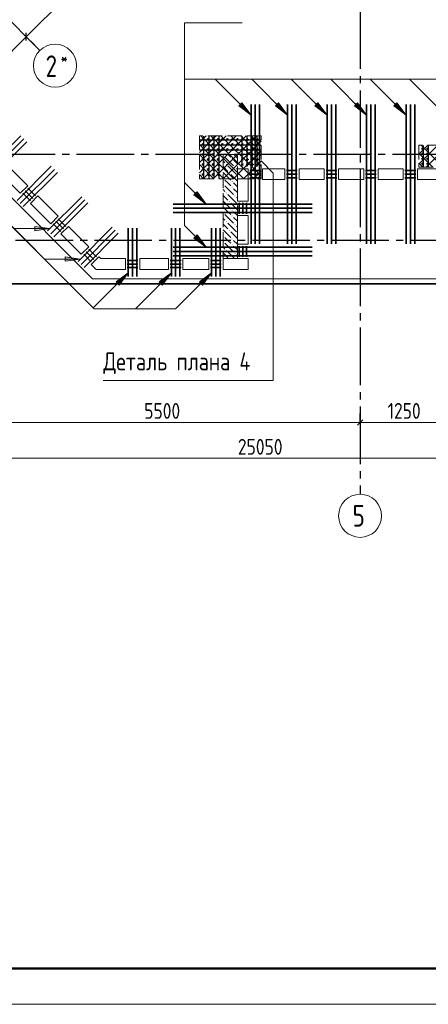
# Model space of a CAD drawing. Header units: millimetres. Extents: x 0 to 43617, y 0 to 59400.
# Tile 7 of 26: x 17081 to 22774, y 0 to 13706. Entities that reach past the tile are written whole.
import ezdxf

# ---------------------------------------------------------------- set-up
doc = ezdxf.new("R2010")
doc.units = ezdxf.units.MM
doc.linetypes.add('______2', pattern=[270, 200, -70])
doc.linetypes.add('______5', pattern=[1100, 800, -100, 100, -100])
for name, color, linetype, lineweight, true_color in [('S1 Стержни арматуры фон', 7, '______2', 13, 0xa0a0a0), ('Вспомогательная арматура', 7, 'Continuous', 18, 0x656565), ('Поперечная арматура', 7, 'Continuous', 18, 0x5a2814), ('Поперечное армирование AW фон', 7, '______2', 13, 0xa0a0a0)]:
    doc.layers.add(name, color=color, linetype=linetype, lineweight=lineweight, true_color=true_color)
for name, color, linetype, lineweight in [('Standard', 7, 'Continuous', 25), ('ЖБ Перекрытие верхний уровень', 7, 'Continuous', 35), ('ЖБ Пилон', 7, 'Continuous', 35), ('Оси', 40, '______5', 18), ('Позиционная метка номер позиции', 7, 'Continuous', 13), ('Примечания', 7, 'Continuous', 25)]:
    doc.layers.add(name, color=color, linetype=linetype, lineweight=lineweight)
doc.styles.add('GOST 2.304-81', font='txt')
doc.styles.add('ISOCPEUR', font='txt')

msp = doc.modelspace()

# ---------------------------------------------------------------- hatches: boundary and pattern name
at = {"layer": 'ЖБ Пилон', "linetype": 'Continuous', "lineweight": 18, "transparency": 33554687}
for points in [[(19914, 11813), (19921, 11820), (19927, 11813), (19921, 11807)], [(19954, 11693), (19961, 11700), (19967, 11693), (19961, 11687)], [(20034, 11773), (20041, 11780), (20047, 11773), (20041, 11767)], [(20074, 11653), (20081, 11660), (20087, 11653), (20081, 11647)], [(19994, 11573), (20001, 11580), (20007, 11573), (20001, 11567)], [(19914, 11493), (19921, 11500), (19927, 11493), (19921, 11487)], [(19914, 11413), (19921, 11420), (19927, 11413), (19921, 11407)], [(20034, 11453), (20041, 11460), (20047, 11453), (20041, 11447)], [(20034, 11373), (20041, 11380), (20047, 11373), (20041, 11367)], [(19954, 11293), (19961, 11300), (19967, 11293), (19961, 11287)], [(20074, 11253), (20081, 11260), (20087, 11253), (20081, 11247)], [(19994, 11173), (20001, 11180), (20007, 11173), (20001, 11167)], [(19914, 11093), (19921, 11100), (19927, 11093), (19921, 11087)], [(19914, 11013), (19921, 11020), (19927, 11013), (19921, 11007)], [(20034, 11053), (20041, 11060), (20047, 11053), (20041, 11047)], [(20034, 10973), (20041, 10980), (20047, 10973), (20041, 10967)], [(19954, 10893), (19961, 10900), (19967, 10893), (19961, 10887)], [(20074, 10853), (20081, 10860), (20087, 10853), (20081, 10847)], [(19914, 10693), (19921, 10700), (19927, 10693), (19921, 10687)], [(19994, 10773), (20001, 10780), (20007, 10773), (20001, 10767)], [(19914, 10613), (19921, 10620), (19927, 10613), (19921, 10607)], [(20034, 10653), (20041, 10660), (20047, 10653), (20041, 10647)], [(20034, 10573), (20041, 10580), (20047, 10573), (20041, 10567)], [(19954, 10493), (19961, 10500), (19967, 10493), (19961, 10487)], [(20074, 10453), (20081, 10460), (20087, 10453), (20081, 10447)]]:
    msp.add_hatch(color=7, dxfattribs=at).paths.add_polyline_path(points, flags=16)
at = {"layer": 'Позиционная метка номер позиции', "linetype": 'Continuous', "lineweight": 13, "transparency": 33554687}
for points in [[(20177, 12549), (20304, 12379), (20134, 12506)], [(20687, 12549), (20814, 12379), (20644, 12506)], [(21237, 12549), (21364, 12379), (21194, 12506)], [(21787, 12549), (21914, 12379), (21744, 12506)], [(22337, 12549), (22464, 12379), (22294, 12506)], [(19552, 11310), (19679, 11140), (19509, 11267)], [(17292, 10827), (17502, 10797), (17292, 10767)], [(19552, 10710), (19679, 10540), (19509, 10667)], [(19552, 10710), (19679, 10540), (19509, 10667)], [(17717, 10403), (17927, 10373), (17717, 10343)], [(18424, 10055), (18594, 10182), (18467, 10012)], [(19024, 10055), (19194, 10182), (19067, 10012)], [(19584, 10055), (19754, 10182), (19627, 10012)], [(19584, 10055), (19754, 10182), (19627, 10012)]]:
    msp.add_hatch(color=7, dxfattribs=at).paths.add_polyline_path(points, flags=16)

# ---------------------------------------------------------------- linework, layer by layer
at = {"layer": 'S1 Стержни арматуры фон', "color": 7, "linetype": 'Continuous', "lineweight": 35, "transparency": 33554687}
for p, q in [((20304, 12524), (20304, 10586)), ((20304, 12524), (20304, 10586)), ((20364, 12524), (20364, 10586)), ((20364, 12524), (20364, 10586)), ((20424, 12524), (20424, 10586)), ((20424, 12524), (20424, 10586)), ((20814, 12524), (20814, 10586)), ((20814, 12524), (20814, 10586)), ((20874, 12524), (20874, 10586)), ((20874, 12524), (20874, 10586)), ((20934, 12524), (20934, 10586)), ((20934, 12524), (20934, 10586)), ((21364, 12524), (21364, 10586)), ((21364, 12524), (21364, 10586)), ((21424, 12524), (21424, 10586)), ((21424, 12524), (21424, 10586)), ((21484, 12524), (21484, 10586)), ((21484, 12524), (21484, 10586)), ((21914, 12524), (21914, 10586)), ((21914, 12524), (21914, 10586)), ((21974, 12524), (21974, 10586)), ((21974, 12524), (21974, 10586)), ((22034, 12524), (22034, 10586)), ((22034, 12524), (22034, 10586)), ((22464, 12524), (22464, 10586)), ((22464, 12524), (22464, 10586)), ((22524, 12524), (22524, 10586)), ((22524, 12524), (22524, 10586)), ((22584, 12524), (22584, 10586)), ((22584, 12524), (22584, 10586)), ((16622, 11614), (17097, 12089)), ((16665, 11572), (17140, 12047)), ((16707, 11529), (17182, 12004)), ((17046, 11190), (17522, 11665)), ((17089, 11147), (17564, 11622)), ((17131, 11105), (17606, 11580)), ((17471, 10765), (17946, 11241)), ((17513, 10723), (17988, 11198)), ((17555, 10681), (18031, 11156)), ((19220, 11140), (21158, 11140)), ((19220, 11140), (21158, 11140)), ((19220, 11080), (21158, 11080)), ((19220, 11080), (21158, 11080)), ((19220, 11020), (21158, 11020)), ((19220, 11020), (21158, 11020)), ((17895, 10341), (18370, 10816)), ((17937, 10299), (18412, 10774)), ((17980, 10256), (18455, 10732)), ((18594, 10130), (18594, 10802)), ((18654, 10130), (18654, 10802)), ((18714, 10130), (18714, 10802)), ((19194, 10130), (19194, 10802)), ((19254, 10130), (19254, 10802)), ((19314, 10130), (19314, 10802)), ((19754, 10130), (19754, 10802)), ((19814, 10130), (19814, 10802)), ((19874, 10130), (19874, 10802)), ((19220, 10540), (21158, 10540)), ((19220, 10540), (21158, 10540)), ((19220, 10480), (21158, 10480)), ((19220, 10480), (21158, 10480)), ((19220, 10420), (21158, 10420)), ((19220, 10420), (21158, 10420))]:
    msp.add_line(p, q, dxfattribs=at)
at = {"layer": 'Standard', "color": 7, "linetype": 'Continuous', "lineweight": 13, "transparency": 33554687}
for p, q in [((17173, 13468), (21846, 18142)), ((16324, 12619), (17173, 13468)), ((16324, 8100), (21824, 8100)), ((21824, 8100), (23074, 8100)), ((32974, 7600), (7924, 7600))]:
    msp.add_line(p, q, dxfattribs=at)
at = {"layer": 'Standard', "color": 251, "linetype": 'Continuous', "lineweight": -3, "true_color": 0x656565, "transparency": 33554687}
for p, q in [((17173, 13468), (17084, 13556)), ((17173, 13468), (17261, 13379)), ((17173, 13468), (17291, 13349)), ((21824, 8100), (21824, 8225)), ((21824, 8100), (21824, 7975)), ((21824, 8100), (21824, 7648))]:
    msp.add_line(p, q, dxfattribs=at)
at = {"layer": 'Standard', "color": 7, "linetype": 'Continuous', "lineweight": 25, "transparency": 33554687}
for p, q in [((17173, 13415), (17173, 13521)), ((21786, 8063), (21861, 8138))]:
    msp.add_line(p, q, dxfattribs=at)
at = {"layer": 'Standard', "color": 7, "linetype": 'Continuous', "lineweight": 13, "transparency": 33554687}
msp.add_lwpolyline([(0, 0), (42000, 0), (42000, 59400), (0, 59400), (0, 0)], close=True, dxfattribs=at)
at = {"layer": 'Standard', "color": 7, "linetype": 'Continuous', "lineweight": 50, "transparency": 33554687}
msp.add_lwpolyline([(2000, 58900), (41500, 58900), (41500, 500), (2000, 500), (2000, 58900)], close=True, dxfattribs=at)
at = {"layer": 'Standard', "color": 254, "linetype": 'Continuous', "lineweight": 35, "true_color": 0xc4c4ff, "transparency": 33554687}
msp.add_lwpolyline([(7324, 10030), (33149, 10030), (33149, 57295), (7324, 57295), (7324, 10030)], dxfattribs=at)
at = {"layer": 'Вспомогательная арматура', "color": 7, "linetype": 'Continuous', "lineweight": 25, "transparency": 33554687}
for p, q in [((19644, 12085), (19644, 11495)), ((19714, 12085), (19714, 11495)), ((19784, 12085), (19784, 11495)), ((19854, 12085), (19854, 11495)), ((20174, 12085), (20174, 11660)), ((20244, 12085), (20244, 11660)), ((20314, 12085), (20314, 11660)), ((20384, 12085), (20384, 11660)), ((20439, 12030), (19589, 12030)), ((20439, 11960), (19589, 11960)), ((22704, 11955), (22704, 11660)), ((22774, 11955), (22774, 11660)), ((20439, 11890), (19589, 11890))]:
    msp.add_line(p, q, dxfattribs=at)
at = {"layer": 'ЖБ Перекрытие верхний уровень', "color": 7, "linetype": 'Continuous', "lineweight": 18, "transparency": 33554687}
for p, q in [((15264, 12929), (18094, 10100)), ((16912, 11678), (17195, 11395)), ((17089, 11289), (16806, 11571)), ((20114, 11630), (20264, 11630)), ((20114, 11180), (20114, 11630)), ((20264, 11630), (20264, 11180)), ((20464, 11480), (20464, 11630)), ((20464, 11630), (20774, 11630)), ((20774, 11630), (20774, 11480)), ((20974, 11630), (21324, 11630)), ((20974, 11480), (20974, 11630)), ((21324, 11630), (21324, 11480)), ((21524, 11480), (21524, 11630)), ((21524, 11630), (21874, 11630)), ((21874, 11630), (21874, 11480)), ((22074, 11630), (22424, 11630)), ((22074, 11480), (22074, 11630)), ((22424, 11630), (22424, 11480)), ((22624, 11480), (22624, 11630)), ((22624, 11630), (22974, 11630)), ((17195, 11395), (17089, 11289)), ((20774, 11480), (20464, 11480)), ((21324, 11480), (20974, 11480)), ((21874, 11480), (21524, 11480)), ((22424, 11480), (22074, 11480)), ((22974, 11480), (22624, 11480)), ((17230, 11147), (17336, 11253)), ((17336, 11253), (17619, 10970)), ((17513, 10864), (17230, 11147)), ((20264, 11180), (20114, 11180)), ((17619, 10970), (17513, 10864)), ((20114, 10580), (20114, 10980)), ((20114, 10980), (20264, 10980)), ((20264, 10980), (20264, 10580)), ((17654, 10723), (17760, 10829)), ((17760, 10829), (18043, 10546)), ((17937, 10440), (17654, 10723)), ((20264, 10580), (20114, 10580)), ((18043, 10546), (17937, 10440)), ((18079, 10299), (18185, 10405)), ((18147, 10230), (18079, 10299)), ((18185, 10405), (18210, 10380)), ((18210, 10380), (18554, 10380)), ((18554, 10380), (18554, 10230)), ((18754, 10380), (19154, 10380)), ((18754, 10230), (18754, 10380)), ((19154, 10380), (19154, 10230)), ((19354, 10230), (19354, 10380)), ((19354, 10380), (19714, 10380)), ((19714, 10380), (19714, 10230)), ((19914, 10380), (20264, 10380)), ((19914, 10230), (19914, 10380)), ((20264, 10380), (20264, 10230)), ((18554, 10230), (18147, 10230)), ((19154, 10230), (18754, 10230)), ((19714, 10230), (19354, 10230)), ((20264, 10230), (19914, 10230)), ((18094, 10100), (33074, 10100))]:
    msp.add_line(p, q, dxfattribs=at)
at = {"layer": 'ЖБ Пилон', "color": 253, "linetype": '______2', "lineweight": 13, "true_color": 0xa0a0a0, "transparency": 33554687}
for p, q in [((19914, 11830), (19914, 10380)), ((20114, 11830), (19914, 11830)), ((20114, 10380), (20114, 11830)), ((19914, 10380), (20114, 10380))]:
    msp.add_line(p, q, dxfattribs=at)
at = {"layer": 'ЖБ Пилон', "color": 9, "linetype": 'Continuous', "lineweight": 18, "true_color": 0xc7c7c7, "transparency": 33554687}
for p, q in [((19941, 11793), (20061, 11673)), ((20021, 11793), (19984, 11830)), ((20064, 11830), (20114, 11780)), ((19914, 11740), (19941, 11713)), ((19914, 11660), (19981, 11593)), ((19981, 11673), (20101, 11553)), ((20061, 11753), (20114, 11700)), ((19914, 11580), (20021, 11473)), ((20114, 11460), (20021, 11553)), ((20114, 11620), (20101, 11633)), ((19981, 11433), (19941, 11473)), ((19941, 11393), (20061, 11273)), ((20021, 11393), (19981, 11433)), ((20061, 11433), (20114, 11380)), ((19914, 11340), (19941, 11313)), ((19914, 11260), (19981, 11193)), ((19981, 11273), (20101, 11153)), ((20061, 11353), (20114, 11300)), ((19914, 11180), (20021, 11073)), ((20114, 11060), (20021, 11153)), ((20114, 11220), (20101, 11233)), ((19981, 11033), (19941, 11073)), ((19941, 10993), (20061, 10873)), ((20021, 10993), (19981, 11033)), ((20061, 11033), (20114, 10980)), ((19914, 10940), (19941, 10913)), ((19914, 10860), (19981, 10793)), ((19981, 10873), (20101, 10753)), ((20061, 10953), (20114, 10900)), ((20114, 10820), (20101, 10833)), ((19914, 10780), (20021, 10673)), ((20114, 10660), (20021, 10753)), ((19981, 10633), (19941, 10673)), ((19941, 10593), (20061, 10473)), ((20021, 10593), (19981, 10633)), ((20061, 10633), (20114, 10580)), ((19914, 10540), (19941, 10513)), ((19914, 10460), (19981, 10393)), ((19981, 10473), (20074, 10380)), ((20061, 10553), (20114, 10500)), ((20114, 10420), (20101, 10433)), ((19914, 10380), (19914, 10380))]:
    msp.add_line(p, q, dxfattribs=at)
at = {"layer": 'Оси', "color": 8, "linetype": '______5', "lineweight": -3, "transparency": 33554687}
for p, q in [((21824, 57820), (21824, 7100)), ((17362, 13278), (10923, 19717)), ((34074, 11830), (4600, 11830)), ((33224, 10630), (4600, 10630))]:
    msp.add_line(p, q, dxfattribs=at)
at = {"layer": 'Оси', "color": 7, "linetype": 'Continuous', "lineweight": 13, "transparency": 33554687}
for centre in [(17574, 13066), (21824, 6800)]:
    msp.add_circle(centre, 300, dxfattribs=at)
at = {"layer": 'Позиционная метка номер позиции', "color": 7, "linetype": 'Continuous', "lineweight": 13, "transparency": 33554687}
for p, q in [((20304, 12379), (19804, 12879)), ((20814, 12379), (20314, 12879)), ((21364, 12379), (20864, 12879)), ((21914, 12379), (21414, 12879)), ((22464, 12379), (21964, 12879)), ((23014, 12379), (22514, 12879)), ((20134, 12506), (20177, 12549)), ((20304, 12379), (20134, 12506)), ((20156, 12527), (20145, 12538)), ((20177, 12549), (20304, 12379)), ((20644, 12506), (20687, 12549)), ((20814, 12379), (20644, 12506)), ((20666, 12527), (20655, 12538)), ((20687, 12549), (20814, 12379)), ((21194, 12506), (21237, 12549)), ((21364, 12379), (21194, 12506)), ((21216, 12527), (21205, 12538)), ((21237, 12549), (21364, 12379)), ((21744, 12506), (21787, 12549)), ((21914, 12379), (21744, 12506)), ((21766, 12527), (21755, 12538)), ((21787, 12549), (21914, 12379)), ((22294, 12506), (22337, 12549)), ((22464, 12379), (22294, 12506)), ((22316, 12527), (22305, 12538)), ((22337, 12549), (22464, 12379)), ((20304, 12379), (20304, 12379)), ((20304, 12379), (20304, 12379)), ((20304, 12379), (20304, 12379)), ((20814, 12379), (20814, 12379)), ((20814, 12379), (20814, 12379)), ((20814, 12379), (20814, 12379)), ((21364, 12379), (21364, 12379)), ((21364, 12379), (21364, 12379)), ((21364, 12379), (21364, 12379)), ((21914, 12379), (21914, 12379)), ((21914, 12379), (21914, 12379)), ((21914, 12379), (21914, 12379)), ((22464, 12379), (22464, 12379)), ((22464, 12379), (22464, 12379)), ((22464, 12379), (22464, 12379)), ((19679, 11140), (19379, 11440)), ((19509, 11267), (19552, 11310)), ((19679, 11140), (19509, 11267)), ((19530, 11289), (19520, 11299)), ((19552, 11310), (19679, 11140)), ((19679, 11140), (19679, 11140)), ((19679, 11140), (19679, 11140)), ((19679, 11140), (19679, 11140)), ((19679, 10540), (19379, 10840)), ((17502, 10797), (17002, 10797)), ((17292, 10797), (17277, 10797)), ((17292, 10767), (17292, 10827)), ((17292, 10827), (17502, 10797)), ((17502, 10797), (17292, 10767)), ((17502, 10797), (17502, 10797)), ((17502, 10797), (17502, 10797)), ((17502, 10797), (17502, 10797)), ((19509, 10667), (19552, 10710)), ((19509, 10667), (19552, 10710)), ((19530, 10689), (19520, 10699)), ((19530, 10689), (19520, 10699)), ((19552, 10710), (19679, 10540)), ((19552, 10710), (19679, 10540)), ((19679, 10540), (19509, 10667)), ((19679, 10540), (19509, 10667)), ((19679, 10540), (19679, 10540)), ((19679, 10540), (19679, 10540)), ((19679, 10540), (19679, 10540)), ((19679, 10540), (19679, 10540)), ((19679, 10540), (19679, 10540)), ((19679, 10540), (19679, 10540)), ((17717, 10373), (17702, 10373)), ((17717, 10343), (17717, 10403)), ((17717, 10403), (17927, 10373)), ((17927, 10373), (17717, 10343)), ((17927, 10373), (17927, 10373)), ((17927, 10373), (17927, 10373)), ((17927, 10373), (17927, 10373)), ((18594, 10182), (18106, 9694)), ((18424, 10055), (18594, 10182)), ((18594, 10182), (18467, 10012)), ((18594, 10182), (18594, 10182)), ((18594, 10182), (18594, 10182)), ((18594, 10182), (18594, 10182)), ((19194, 10182), (18694, 9682)), ((19024, 10055), (19194, 10182)), ((19194, 10182), (19067, 10012)), ((19194, 10182), (19194, 10182)), ((19194, 10182), (19194, 10182)), ((19194, 10182), (19194, 10182)), ((19754, 10182), (19254, 9682)), ((19584, 10055), (19754, 10182)), ((19584, 10055), (19754, 10182)), ((19754, 10182), (19627, 10012)), ((19754, 10182), (19627, 10012)), ((19754, 10182), (19754, 10182)), ((19754, 10182), (19754, 10182)), ((19754, 10182), (19754, 10182)), ((19754, 10182), (19754, 10182)), ((19754, 10182), (19754, 10182)), ((19754, 10182), (19754, 10182)), ((18467, 10012), (18424, 10055)), ((18446, 10033), (18435, 10023)), ((19067, 10012), (19024, 10055)), ((19046, 10033), (19035, 10023)), ((19627, 10012), (19584, 10055)), ((19627, 10012), (19584, 10055)), ((19606, 10033), (19595, 10023)), ((19606, 10033), (19595, 10023))]:
    msp.add_line(p, q, dxfattribs=at)
for points in [[(19679, 10540), (19379, 10840), (19379, 13660), (20179, 13660)], [(25964, 12379), (25464, 12879), (19379, 12879), (19379, 13660), (20179, 13660)], [(26687, 10540), (26987, 10840), (26987, 12879), (19379, 12879), (19379, 13660), (20179, 13660)], [(17927, 10373), (17427, 10373), (14881, 12918), (14081, 12918)], [(19754, 10182), (19254, 9682), (18118, 9682), (14881, 12918), (14081, 12918)]]:
    msp.add_lwpolyline(points, dxfattribs=at)
at = {"layer": 'Поперечная арматура', "color": 7, "linetype": 'Continuous', "lineweight": 50, "transparency": 33554687}
for centre in [(19634, 12040), (19634, 11970), (19704, 12040), (19704, 11970), (19774, 12040), (19774, 11970), (19844, 12040), (19844, 11970), (19904, 12040), (19904, 11970), (19974, 12040), (19974, 11970), (20044, 12040), (20044, 11970), (20114, 12040), (20114, 11970), (20184, 12040), (20184, 11970), (20254, 12040), (20254, 11970), (20324, 12040), (20324, 11970), (20394, 12040), (20394, 11970), (19634, 11900), (19634, 11830), (19704, 11900), (19704, 11830), (19774, 11900), (19774, 11830), (19844, 11900), (19844, 11830), (19904, 11900), (19974, 11900), (20044, 11900), (20114, 11900), (20184, 11900), (20184, 11830), (20254, 11900), (20254, 11830), (20324, 11900), (20324, 11830), (20394, 11900), (20394, 11830), (22694, 11910), (22694, 11840), (22764, 11910), (22764, 11840), (19634, 11760), (19634, 11690), (19704, 11760), (19704, 11690), (19774, 11760), (19774, 11690), (19844, 11760), (19844, 11690), (20184, 11760), (20184, 11690), (20254, 11760), (20254, 11690), (20324, 11760), (20324, 11690), (20394, 11760), (20394, 11690), (22694, 11770), (22694, 11700), (22764, 11770), (22764, 11700), (19634, 11620), (19634, 11550), (19704, 11620), (19704, 11550), (19774, 11620), (19774, 11550), (19844, 11620), (19844, 11550)]:
    msp.add_circle(centre, 5, dxfattribs=at)
at = {"layer": 'Поперечное армирование AW фон', "color": 7, "linetype": 'Continuous', "lineweight": 35, "transparency": 33554687}
for p, q in [((20289, 11605), (20439, 11605)), ((20289, 11555), (20439, 11555)), ((20799, 11605), (20949, 11605)), ((20799, 11555), (20949, 11555)), ((21349, 11605), (21499, 11605)), ((21349, 11555), (21499, 11555)), ((21899, 11605), (22049, 11605)), ((21899, 11555), (22049, 11555)), ((22449, 11605), (22599, 11605)), ((22449, 11555), (22599, 11555)), ((20289, 11505), (20439, 11505)), ((20799, 11505), (20949, 11505)), ((21349, 11505), (21499, 11505)), ((21899, 11505), (22049, 11505)), ((22449, 11505), (22599, 11505)), ((17124, 11289), (17230, 11183)), ((17159, 11324), (17266, 11218)), ((17195, 11359), (17301, 11253)), ((20139, 11155), (20139, 11005)), ((20189, 11155), (20189, 11005)), ((20239, 11155), (20239, 11005)), ((17548, 10864), (17654, 10758)), ((17584, 10900), (17690, 10794)), ((17619, 10935), (17725, 10829)), ((20139, 10555), (20139, 10405)), ((20189, 10555), (20189, 10405)), ((20239, 10555), (20239, 10405)), ((17973, 10440), (18079, 10334)), ((18008, 10476), (18114, 10369)), ((18043, 10511), (18149, 10405)), ((18729, 10355), (18579, 10355)), ((18729, 10305), (18579, 10305)), ((19329, 10355), (19179, 10355)), ((19329, 10305), (19179, 10305)), ((19889, 10355), (19739, 10355)), ((19889, 10305), (19739, 10305)), ((18729, 10255), (18579, 10255)), ((19329, 10255), (19179, 10255)), ((19889, 10255), (19739, 10255))]:
    msp.add_line(p, q, dxfattribs=at)
at = {"layer": 'Примечания', "color": 252, "linetype": 'Continuous', "lineweight": 13, "true_color": 0x8f8f8f, "transparency": 33554687}
for p, q in [((19584, 11996), (19678, 12090)), ((19584, 11856), (19818, 12090)), ((19584, 11716), (19958, 12090)), ((19604, 12090), (20061, 11633)), ((19641, 11633), (20098, 12090)), ((19744, 12090), (20201, 11633)), ((19781, 11633), (20238, 12090)), ((19884, 12090), (20341, 11633)), ((19921, 11633), (20378, 12090)), ((20024, 12090), (20444, 11670)), ((20164, 12090), (20444, 11810)), ((20304, 12090), (20444, 11950)), ((19584, 11970), (19921, 11633)), ((20061, 11633), (20444, 12016)), ((22644, 11836), (22768, 11960)), ((22644, 11696), (22908, 11960)), ((22674, 11960), (22979, 11655)), ((22743, 11655), (23048, 11960)), ((19584, 11830), (19781, 11633)), ((20201, 11633), (20444, 11876)), ((22644, 11850), (22839, 11655)), ((19584, 11690), (19641, 11633)), ((20341, 11633), (20444, 11736)), ((22644, 11710), (22699, 11655)), ((19584, 11576), (19641, 11633)), ((19584, 11550), (19644, 11490)), ((19638, 11490), (19781, 11633)), ((19641, 11633), (19784, 11490)), ((19778, 11490), (19921, 11633)), ((19781, 11633), (19924, 11490)), ((19918, 11490), (20061, 11633)), ((19921, 11633), (20064, 11490)), ((20058, 11490), (20201, 11633)), ((20061, 11633), (20204, 11490)), ((20198, 11490), (20341, 11633)), ((20201, 11633), (20344, 11490)), ((20338, 11490), (20444, 11596)), ((20341, 11633), (20444, 11530))]:
    msp.add_line(p, q, dxfattribs=at)
at = {"layer": 'Примечания', "color": 7, "linetype": '______2', "lineweight": 13, "transparency": 33554687}
for p, q in [((20444, 12090), (19584, 12090)), ((19584, 12090), (19584, 11490)), ((20444, 11490), (20444, 12090)), ((23504, 11960), (22644, 11960)), ((22644, 11960), (22644, 11655)), ((22644, 11655), (23504, 11655)), ((19584, 11490), (20444, 11490))]:
    msp.add_line(p, q, dxfattribs=at)
at = {"layer": 'Примечания', "color": 7, "linetype": 'Continuous', "lineweight": 13, "transparency": 33554687}
msp.add_lwpolyline([(20444, 11740), (20614, 11570), (20614, 8682), (18246, 8682)], dxfattribs=at)

# ---------------------------------------------------------------- texts
at = {"layer": 'Standard', "color": 7, "linetype": 'Continuous', "lineweight": 25, "transparency": 33554687, "char_height": 220, "attachment_point": 7, "style": 'GOST 2.304-81'}
for s, insert, width in [('5500', (18816, 8150), 641.48), ('1250', (22207, 8150), 610.16), ('25050', (20121, 7650), 782.14)]:
    msp.add_mtext(s, dxfattribs=dict(at, insert=insert, width=width))
at = {"layer": 'Оси', "color": 7, "linetype": 'Continuous', "lineweight": 25, "transparency": 33554687, "attachment_point": 7, "style": 'ISOCPEUR'}
for s, insert, char_height, width in [('\\W0.78;2', (17442, 12909), 300, 326.43), ('\\W0.80;*', (17652, 13084), 180, 215.91), ('\\W0.78;5', (21719, 6650), 300, 326.41)]:
    msp.add_mtext(s, dxfattribs=dict(at, insert=insert, char_height=char_height, width=width))
at = {"layer": 'Примечания', "color": 7, "linetype": 'Continuous', "lineweight": 25, "transparency": 33554687, "insert": (18246, 8773), "char_height": 250, "width": 2150.14, "attachment_point": 7, "style": 'GOST 2.304-81'}
msp.add_mtext('Деталь\\~плана\\~4', dxfattribs=at)

doc.saveas('drawing.dxf')
